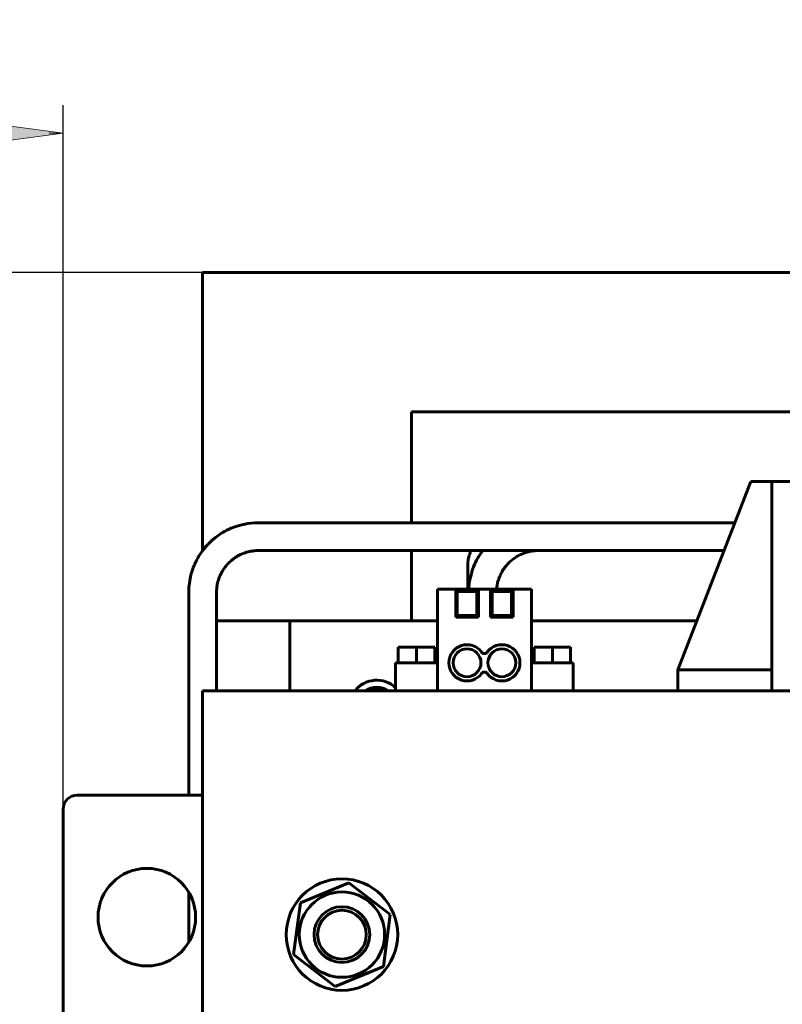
# Model space of a CAD drawing. Header units: millimetres. Extents: x 0 to 297, y 0 to 420.
# Tile 4 of 11: x 104 to 159, y 156 to 227. Entities that reach past the tile are written whole.
import ezdxf

# ---------------------------------------------------------------- set-up
doc = ezdxf.new("R2010")
doc.units = ezdxf.units.MM
doc.linetypes.add('K5LT_BASIC', pattern=[0])
doc.linetypes.add('K5LT_THIN', pattern=[0])
doc.layers.add('Системный слой', color=7, linetype='Continuous')
doc.styles.add('KDIMTEXTSTYLE', font='GOST_AU.SHX', dxfattribs={"width": 0.96, "oblique": 15, "height": 5})
doc.dimstyles.new('KDIMSTYLE (0.50)', dxfattribs={"dimtxt": 5, "dimasz": 1, "dimexe": 2, "dimexo": 0, "dimgap": 1, "dimtad": 1, "dimlfac": 2, "dimtxsty": 'KDIMTEXTSTYLE', "dimsah": 1, "dimcen": 0, "dimdle": 1, "dimadec": 0, "dimazin": 0, "dimtfac": 0.667, "dimtmove": 0, "dimatfit": 3, "dimfxl": 1, "dimtvp": 1, "dimtolj": 1, "dimtzin": 0, "dimarcsym": 0})

# ---------------------------------------------------------------- blocks, each defined once
blk = doc.blocks.new('U11')
at = {"layer": 'Системный слой', "color": 150, "linetype": 'K5LT_BASIC', "lineweight": 60, "true_color": 0x0080ff}
for p, q in [((136.321, 188.595), (136.344, 188.659)), ((136.344, 188.659), (136.356, 188.69)), ((136.356, 188.69), (136.362, 188.706)), ((136.362, 188.706), (136.365, 188.714)), ((136.365, 188.714), (136.371, 188.73)), ((136.371, 188.73), (136.375, 188.741)), ((136.375, 188.741), (136.382, 188.757)), ((136.382, 188.757), (136.391, 188.781)), ((136.391, 188.781), (136.405, 188.818)), ((136.405, 188.818), (136.406, 188.823)), ((136.187, 187.897), (136.188, 187.899)), ((136.187, 187.878), (136.187, 187.897)), ((136.188, 187.909), (136.189, 187.922)), ((136.188, 187.902), (136.188, 187.909)), ((136.188, 187.899), (136.188, 187.902)), ((136.189, 187.922), (136.19, 187.948)), ((136.19, 187.948), (136.193, 187.994)), ((136.193, 187.997), (136.194, 188.003)), ((136.193, 187.994), (136.193, 187.997)), ((136.194, 188.003), (136.195, 188.015)), ((136.195, 188.015), (136.197, 188.04)), ((136.197, 188.04), (136.203, 188.09)), ((136.203, 188.09), (136.217, 188.188)), ((136.217, 188.188), (136.218, 188.193)), ((136.218, 188.193), (136.22, 188.204)), ((136.22, 188.204), (136.224, 188.225)), ((136.224, 188.225), (136.232, 188.267)), ((136.232, 188.267), (136.25, 188.351)), ((136.25, 188.351), (136.288, 188.497)), ((136.288, 188.497), (136.29, 188.504)), ((136.29, 188.504), (136.294, 188.517)), ((136.294, 188.517), (136.303, 188.543)), ((136.303, 188.543), (136.321, 188.595)), ((136.186, 187.856), (136.187, 187.863)), ((136.186, 187.853), (136.186, 187.856)), ((136.186, 187.851), (136.186, 187.853)), ((136.186, 187.85), (136.186, 187.851)), ((136.186, 187.848), (136.186, 187.85)), ((136.186, 187.837), (136.186, 187.848)), ((136.186, 187.831), (136.186, 187.837)), ((136.186, 187.828), (136.186, 187.831)), ((136.186, 187.827), (136.186, 187.828)), ((136.186, 187.826), (136.186, 187.827)), ((136.186, 187.82), (136.186, 187.826)), ((136.186, 187.813), (136.186, 187.82)), ((136.186, 187.808), (136.186, 187.813)), ((136.186, 187.805), (136.186, 187.808)), ((136.186, 187.803), (136.186, 187.805)), ((136.186, 187.787), (136.186, 187.803)), ((136.186, 187.747), (136.186, 187.787)), ((136.186, 187.727), (136.186, 187.747)), ((136.186, 187.717), (136.186, 187.727)), ((136.186, 187.712), (136.186, 187.717)), ((136.186, 187.668), (136.186, 187.712)), ((136.186, 187.509), (136.186, 187.668)), ((136.186, 187.431), (136.186, 187.509)), ((136.186, 187.392), (136.186, 187.431)), ((136.186, 187.372), (136.186, 187.392)), ((136.186, 187.362), (136.186, 187.372)), ((136.186, 187.357), (136.186, 187.362)), ((136.186, 187.316), (136.186, 187.357)), ((136.186, 187.289), (136.186, 187.316)), ((136.186, 187.275), (136.186, 187.289)), ((136.186, 187.269), (136.186, 187.275)), ((136.186, 187.247), (136.186, 187.269)), ((136.186, 187.006), (136.186, 187.247)), ((136.187, 187.863), (136.187, 187.878)), ((136.186, 186.872), (136.186, 187.006)), ((136.186, 186.805), (136.186, 186.872)), ((136.186, 186.771), (136.186, 186.805)), ((136.186, 186.754), (136.186, 186.771)), ((136.186, 186.746), (136.186, 186.754)), ((136.186, 186.613), (136.186, 186.746)), ((136.186, 186.544), (136.186, 186.613)), ((136.186, 186.509), (136.186, 186.544)), ((136.186, 186.491), (136.186, 186.509)), ((136.186, 186.483), (136.186, 186.491)), ((136.186, 186.478), (136.186, 186.483)), ((136.186, 186.415), (136.186, 186.478)), ((136.186, 186.377), (136.186, 186.415)), ((136.186, 186.358), (136.186, 186.377)), ((136.186, 186.349), (136.186, 186.358)), ((136.186, 186.344), (136.186, 186.349)), ((136.186, 186.342), (136.186, 186.344)), ((136.186, 186.314), (136.186, 186.342)), ((136.186, 186.292), (136.186, 186.314)), ((136.186, 186.282), (136.186, 186.292)), ((136.186, 186.276), (136.186, 186.282)), ((136.186, 186.274), (136.186, 186.276)), ((136.186, 186.272), (136.186, 186.274)), ((136.186, 186.255), (136.186, 186.272)), ((136.186, 186.245), (136.186, 186.255)), ((136.186, 186.241), (136.186, 186.245)), ((136.186, 186.238), (136.186, 186.241)), ((136.186, 186.237), (136.186, 186.238)), ((136.186, 186.234), (136.186, 186.237)), ((136.186, 186.217), (136.186, 186.234)), ((136.186, 186.205), (136.186, 186.217)), ((136.186, 186.198), (136.186, 186.205)), ((136.186, 186.158), (136.186, 186.198)), ((136.186, 186.134), (136.186, 186.158)), ((136.186, 186.048), (136.186, 186.134))]:
    blk.add_line(p, q, dxfattribs=at)
blk = doc.blocks.new('U16')
at = {"layer": 'Системный слой', "color": 150, "linetype": 'K5LT_BASIC', "lineweight": 60, "true_color": 0x0080ff}
for p, q in [((119.979, 190.677), (120.212, 190.727)), ((120.212, 190.727), (120.225, 190.73)), ((120.225, 190.73), (120.251, 190.735)), ((120.251, 190.735), (120.304, 190.744)), ((120.304, 190.744), (120.409, 190.761)), ((120.409, 190.761), (120.621, 190.79)), ((120.621, 190.79), (120.878, 190.813)), ((120.878, 190.813), (120.885, 190.814)), ((120.885, 190.814), (120.9, 190.815)), ((120.9, 190.815), (120.93, 190.816)), ((120.93, 190.816), (120.939, 190.817)), ((120.939, 190.817), (120.944, 190.817)), ((120.944, 190.817), (120.953, 190.818)), ((120.953, 190.818), (120.97, 190.818)), ((120.97, 190.818), (121.005, 190.82)), ((121.005, 190.82), (121.074, 190.822)), ((121.074, 190.822), (121.14, 190.822)), ((121.14, 190.822), (121.145, 190.822)), ((121.145, 190.822), (121.154, 190.823)), ((121.154, 190.823), (121.169, 190.823)), ((121.169, 190.823), (121.178, 190.823)), ((121.178, 190.823), (121.184, 190.823)), ((121.184, 190.823), (121.196, 190.823)), ((121.196, 190.823), (121.204, 190.823)), ((121.204, 190.823), (121.22, 190.823)), ((121.22, 190.823), (121.251, 190.823)), ((121.251, 190.823), (121.313, 190.823)), ((121.313, 190.823), (121.437, 190.823)), ((121.437, 190.823), (121.681, 190.823)), ((121.681, 190.823), (122.171, 190.823)), ((122.171, 190.823), (123.177, 190.823)), ((123.177, 190.823), (123.49, 190.823)), ((123.49, 190.823), (123.496, 190.823)), ((123.496, 190.823), (123.505, 190.823)), ((123.505, 190.823), (123.519, 190.823)), ((123.519, 190.823), (123.552, 190.823)), ((123.552, 190.823), (123.618, 190.823)), ((123.618, 190.823), (123.749, 190.823)), ((123.749, 190.823), (124.009, 190.823)), ((124.009, 190.823), (124.519, 190.823)), ((124.519, 190.823), (125.531, 190.823)), ((125.531, 190.823), (127.541, 190.823)), ((127.541, 190.823), (131.56, 190.823)), ((131.56, 190.823), (139.61, 190.823)), ((139.61, 190.823), (155.357, 190.823)), ((118.345, 189.956), (118.546, 190.086)), ((118.546, 190.086), (118.557, 190.093)), ((118.557, 190.093), (118.58, 190.107)), ((118.58, 190.107), (118.626, 190.134)), ((118.626, 190.134), (118.719, 190.187)), ((118.719, 190.187), (118.906, 190.287)), ((118.906, 190.287), (119.119, 190.388)), ((119.119, 190.388), (119.13, 190.393)), ((119.13, 190.393), (119.153, 190.403)), ((119.153, 190.403), (119.197, 190.422)), ((119.197, 190.422), (119.287, 190.459)), ((119.287, 190.459), (119.469, 190.527)), ((119.469, 190.527), (119.627, 190.58)), ((119.627, 190.58), (119.638, 190.584)), ((119.638, 190.584), (119.661, 190.591)), ((119.661, 190.591), (119.705, 190.604)), ((119.705, 190.604), (119.796, 190.63)), ((119.796, 190.63), (119.979, 190.677)), ((117.568, 189.303), (117.604, 189.339)), ((117.604, 189.339), (117.675, 189.41)), ((117.675, 189.41), (117.823, 189.548)), ((117.823, 189.548), (118.015, 189.711)), ((118.015, 189.711), (118.025, 189.719)), ((118.025, 189.719), (118.046, 189.736)), ((118.046, 189.736), (118.087, 189.768)), ((118.087, 189.768), (118.172, 189.833)), ((118.172, 189.833), (118.345, 189.956)), ((116.973, 188.558), (117.121, 188.772)), ((117.121, 188.772), (117.125, 188.778)), ((117.125, 188.778), (117.128, 188.783)), ((117.128, 188.783), (117.132, 188.787)), ((117.132, 188.787), (117.135, 188.792)), ((117.135, 188.792), (117.138, 188.796)), ((117.138, 188.796), (117.143, 188.802)), ((117.143, 188.802), (117.149, 188.811)), ((117.149, 188.811), (117.159, 188.823)), ((117.159, 188.823), (117.163, 188.828)), ((117.163, 188.828), (117.171, 188.838)), ((117.171, 188.838), (117.189, 188.859)), ((117.189, 188.859), (117.223, 188.9)), ((117.223, 188.9), (117.249, 188.932)), ((117.249, 188.932), (117.309, 189.007)), ((117.309, 189.007), (117.335, 189.038)), ((117.335, 189.038), (117.373, 189.085)), ((117.373, 189.085), (117.431, 189.153)), ((117.431, 189.153), (117.521, 189.254)), ((117.521, 189.254), (117.542, 189.276)), ((117.542, 189.276), (117.551, 189.285)), ((117.551, 189.285), (117.568, 189.303)), ((116.58, 187.833), (116.616, 187.914)), ((116.616, 187.914), (116.694, 188.075)), ((116.694, 188.075), (116.781, 188.239)), ((116.781, 188.239), (116.786, 188.249)), ((116.786, 188.249), (116.798, 188.27)), ((116.798, 188.27), (116.822, 188.312)), ((116.822, 188.312), (116.871, 188.395)), ((116.871, 188.395), (116.973, 188.558)), ((116.294, 186.961), (116.368, 187.246)), ((116.368, 187.246), (116.371, 187.258)), ((116.371, 187.258), (116.378, 187.281)), ((116.378, 187.281), (116.392, 187.327)), ((116.392, 187.327), (116.421, 187.418)), ((116.421, 187.418), (116.484, 187.598)), ((116.484, 187.598), (116.55, 187.763)), ((116.55, 187.763), (116.554, 187.773)), ((116.554, 187.773), (116.562, 187.793)), ((116.562, 187.793), (116.58, 187.833)), ((116.205, 186.474), (116.229, 186.633)), ((116.229, 186.633), (116.231, 186.644)), ((116.231, 186.644), (116.234, 186.665)), ((116.234, 186.665), (116.242, 186.708)), ((116.242, 186.708), (116.258, 186.793)), ((116.258, 186.793), (116.294, 186.961)), ((116.158, 185.86), (116.159, 185.898)), ((116.158, 185.841), (116.158, 185.86)), ((116.158, 185.832), (116.158, 185.841)), ((116.158, 185.532), (116.158, 185.832)), ((116.159, 185.898), (116.161, 185.975)), ((116.161, 185.975), (116.169, 186.13)), ((116.169, 186.13), (116.175, 186.215)), ((116.175, 186.215), (116.176, 186.223)), ((116.176, 186.223), (116.178, 186.24)), ((116.178, 186.24), (116.181, 186.273)), ((116.181, 186.273), (116.188, 186.34)), ((116.188, 186.34), (116.205, 186.474)), ((116.158, 185.155), (116.158, 185.532)), ((116.158, 184.888), (116.158, 185.155)), ((116.158, 184.758), (116.158, 184.888)), ((116.158, 184.684), (116.158, 184.758)), ((116.158, 184.647), (116.158, 184.684)), ((116.158, 184.628), (116.158, 184.647)), ((116.158, 184.619), (116.158, 184.628)), ((116.158, 184.613), (116.158, 184.619)), ((116.158, 184.601), (116.158, 184.613)), ((116.158, 184.546), (116.158, 184.601)), ((116.158, 184.519), (116.158, 184.546)), ((116.158, 184.505), (116.158, 184.519)), ((116.158, 184.498), (116.158, 184.505)), ((116.158, 184.493), (116.158, 184.498)), ((116.158, 184.462), (116.158, 184.493)), ((116.158, 184.447), (116.158, 184.462)), ((116.158, 184.439), (116.158, 184.447)), ((116.158, 184.434), (116.158, 184.439)), ((116.158, 184.428), (116.158, 184.434)), ((116.158, 184.415), (116.158, 184.428)), ((116.158, 184.408), (116.158, 184.415)), ((116.158, 184.402), (116.158, 184.408)), ((116.158, 184.393), (116.158, 184.402)), ((116.158, 184.382), (116.158, 184.393)), ((116.158, 184.315), (116.158, 184.382)), ((116.158, 171.273), (116.158, 184.315)), ((116.158, 160.725), (116.158, 164.32))]:
    blk.add_line(p, q, dxfattribs=at)
blk = doc.blocks.new('U17')
at = {"layer": 'Системный слой', "color": 150, "linetype": 'K5LT_BASIC', "lineweight": 60, "true_color": 0x0080ff}
for p, q in [((120.113, 188.635), (119.986, 188.584)), ((120.217, 188.673), (120.113, 188.635)), ((120.268, 188.69), (120.217, 188.673)), ((120.294, 188.698), (120.268, 188.69)), ((120.306, 188.702), (120.294, 188.698)), ((120.313, 188.704), (120.306, 188.702)), ((120.429, 188.737), (120.313, 188.704)), ((120.52, 188.759), (120.429, 188.737)), ((120.566, 188.768), (120.52, 188.759)), ((120.589, 188.773), (120.566, 188.768)), ((120.601, 188.775), (120.589, 188.773)), ((120.606, 188.776), (120.601, 188.775)), ((120.705, 188.792), (120.606, 188.776)), ((120.79, 188.803), (120.705, 188.792)), ((120.833, 188.808), (120.79, 188.803)), ((120.854, 188.81), (120.833, 188.808)), ((120.865, 188.811), (120.854, 188.81)), ((120.871, 188.811), (120.865, 188.811)), ((120.989, 188.819), (120.871, 188.811)), ((121.064, 188.821), (120.989, 188.819)), ((121.103, 188.822), (121.064, 188.821)), ((121.122, 188.822), (121.103, 188.822)), ((121.132, 188.822), (121.122, 188.822)), ((121.352, 188.823), (121.132, 188.822)), ((121.605, 188.823), (121.352, 188.823)), ((121.734, 188.823), (121.605, 188.823)), ((121.8, 188.823), (121.734, 188.823)), ((121.833, 188.823), (121.8, 188.823)), ((121.849, 188.823), (121.833, 188.823)), ((121.962, 188.823), (121.849, 188.823)), ((122.053, 188.823), (121.962, 188.823)), ((122.182, 188.823), (122.053, 188.823)), ((122.279, 188.823), (122.182, 188.823)), ((122.357, 188.823), (122.279, 188.823)), ((122.511, 188.823), (122.357, 188.823)), ((122.615, 188.823), (122.511, 188.823)), ((122.666, 188.823), (122.615, 188.823)), ((122.692, 188.823), (122.666, 188.823)), ((122.704, 188.823), (122.692, 188.823)), ((122.922, 188.823), (122.704, 188.823)), ((123.03, 188.823), (122.922, 188.823)), ((123.083, 188.823), (123.03, 188.823)), ((123.109, 188.823), (123.083, 188.823)), ((123.122, 188.823), (123.109, 188.823)), ((123.129, 188.823), (123.122, 188.823)), ((123.209, 188.823), (123.129, 188.823)), ((123.275, 188.823), (123.209, 188.823)), ((123.307, 188.823), (123.275, 188.823)), ((123.323, 188.823), (123.307, 188.823)), ((123.331, 188.823), (123.323, 188.823)), ((123.336, 188.823), (123.331, 188.823)), ((123.388, 188.823), (123.336, 188.823)), ((123.414, 188.823), (123.388, 188.823)), ((123.426, 188.823), (123.414, 188.823)), ((123.433, 188.823), (123.426, 188.823)), ((123.437, 188.823), (123.433, 188.823)), ((123.463, 188.823), (123.437, 188.823)), ((123.476, 188.823), (123.463, 188.823)), ((123.483, 188.823), (123.476, 188.823)), ((123.488, 188.823), (123.483, 188.823)), ((123.509, 188.823), (123.488, 188.823)), ((123.564, 188.823), (123.509, 188.823)), ((123.594, 188.823), (123.564, 188.823)), ((123.646, 188.823), (123.594, 188.823)), ((123.703, 188.823), (123.646, 188.823)), ((123.732, 188.823), (123.703, 188.823)), ((123.747, 188.823), (123.732, 188.823)), ((123.754, 188.823), (123.747, 188.823)), ((123.856, 188.823), (123.754, 188.823)), ((124.778, 188.823), (123.856, 188.823)), ((125.421, 188.823), (124.778, 188.823)), ((125.745, 188.823), (125.421, 188.823)), ((125.908, 188.823), (125.745, 188.823)), ((125.99, 188.823), (125.908, 188.823)), ((126.031, 188.823), (125.99, 188.823)), ((126.052, 188.823), (126.031, 188.823)), ((126.062, 188.823), (126.052, 188.823)), ((126.067, 188.823), (126.062, 188.823)), ((126.115, 188.823), (126.067, 188.823)), ((126.21, 188.823), (126.115, 188.823)), ((126.258, 188.823), (126.21, 188.823)), ((126.282, 188.823), (126.258, 188.823)), ((126.294, 188.823), (126.282, 188.823)), ((139.524, 188.823), (126.294, 188.823)), ((154.58, 188.823), (139.524, 188.823)), ((119.001, 187.908), (118.914, 187.814)), ((119.046, 187.953), (119.001, 187.908)), ((119.069, 187.976), (119.046, 187.953)), ((119.08, 187.987), (119.069, 187.976)), ((119.086, 187.992), (119.08, 187.987)), ((119.198, 188.094), (119.086, 187.992)), ((119.293, 188.173), (119.198, 188.094)), ((119.342, 188.21), (119.293, 188.173)), ((119.367, 188.229), (119.342, 188.21)), ((119.379, 188.238), (119.367, 188.229)), ((119.386, 188.243), (119.379, 188.238)), ((119.501, 188.323), (119.386, 188.243)), ((119.597, 188.384), (119.501, 188.323)), ((119.646, 188.413), (119.597, 188.384)), ((119.67, 188.428), (119.646, 188.413)), ((119.683, 188.435), (119.67, 188.428)), ((119.689, 188.438), (119.683, 188.435)), ((119.783, 188.489), (119.689, 188.438)), ((119.887, 188.54), (119.783, 188.489)), ((119.94, 188.564), (119.887, 188.54)), ((119.966, 188.576), (119.94, 188.564)), ((119.979, 188.581), (119.966, 188.576)), ((119.986, 188.584), (119.979, 188.581)), ((118.539, 187.285), (118.477, 187.17)), ((118.571, 187.342), (118.539, 187.285)), ((118.588, 187.369), (118.571, 187.342)), ((118.596, 187.383), (118.588, 187.369)), ((118.6, 187.39), (118.596, 187.383)), ((118.677, 187.51), (118.6, 187.39)), ((118.752, 187.614), (118.677, 187.51)), ((118.79, 187.665), (118.752, 187.614)), ((118.81, 187.69), (118.79, 187.665)), ((118.82, 187.703), (118.81, 187.69)), ((118.825, 187.709), (118.82, 187.703)), ((118.914, 187.814), (118.825, 187.709)), ((118.23, 186.499), (118.212, 186.414)), ((118.257, 186.602), (118.23, 186.499)), ((118.272, 186.654), (118.257, 186.602)), ((118.28, 186.679), (118.272, 186.654)), ((118.284, 186.692), (118.28, 186.679)), ((118.286, 186.698), (118.284, 186.692)), ((118.325, 186.814), (118.286, 186.698)), ((118.37, 186.931), (118.325, 186.814)), ((118.394, 186.989), (118.37, 186.931)), ((118.407, 187.019), (118.394, 186.989)), ((118.413, 187.033), (118.407, 187.019)), ((118.416, 187.041), (118.413, 187.033)), ((118.477, 187.17), (118.416, 187.041)), ((118.159, 185.91), (118.158, 185.829)), ((118.158, 185.829), (118.158, 185.823)), ((118.158, 185.823), (118.158, 185.811)), ((118.158, 185.811), (118.158, 185.788)), ((118.158, 185.788), (118.158, 185.742)), ((118.162, 186.009), (118.159, 185.91)), ((118.165, 186.058), (118.162, 186.009)), ((118.167, 186.083), (118.165, 186.058)), ((118.168, 186.095), (118.167, 186.083)), ((118.169, 186.102), (118.168, 186.095)), ((118.181, 186.219), (118.169, 186.102)), ((118.195, 186.321), (118.181, 186.219)), ((118.204, 186.371), (118.195, 186.321)), ((118.208, 186.396), (118.204, 186.371)), ((118.211, 186.408), (118.208, 186.396)), ((118.212, 186.414), (118.211, 186.408)), ((118.158, 185.742), (118.158, 185.65)), ((118.158, 185.65), (118.158, 185.559)), ((118.158, 185.559), (118.158, 185.553)), ((118.158, 185.553), (118.158, 185.541)), ((118.158, 185.541), (118.158, 185.517)), ((118.158, 185.517), (118.158, 185.469)), ((118.158, 185.469), (118.158, 185.396)), ((118.158, 185.396), (118.158, 185.359)), ((118.158, 185.359), (118.158, 185.273)), ((118.158, 185.273), (118.158, 185.084)), ((118.158, 185.084), (118.158, 184.865)), ((118.158, 184.865), (118.158, 184.755)), ((118.158, 184.755), (118.158, 184.699)), ((118.158, 184.699), (118.158, 184.629)), ((118.158, 184.629), (118.158, 184.52)), ((118.158, 184.52), (118.158, 184.515)), ((118.158, 184.515), (118.158, 184.508)), ((118.158, 184.508), (118.158, 184.494)), ((118.158, 184.494), (118.158, 184.465)), ((118.158, 184.465), (118.158, 184.407)), ((118.158, 184.407), (118.158, 184.401)), ((118.158, 184.401), (118.158, 184.397)), ((118.158, 184.397), (118.158, 184.391)), ((118.158, 184.391), (118.158, 184.382)), ((118.158, 184.382), (118.158, 184.377)), ((118.158, 184.377), (118.158, 184.373)), ((118.158, 184.373), (118.158, 184.366)), ((118.158, 184.366), (118.158, 184.353)), ((118.158, 184.353), (118.158, 184.328)), ((118.158, 184.328), (118.158, 184.276)), ((118.158, 184.276), (118.158, 184.173)), ((118.158, 184.173), (118.158, 183.968)), ((118.158, 183.968), (118.158, 183.559)), ((118.158, 183.559), (118.158, 182.737)), ((118.158, 182.737), (118.158, 181.082)), ((118.158, 181.082), (118.158, 178.773))]:
    blk.add_line(p, q, dxfattribs=at)
blk = doc.blocks.new('U34')
at = {"layer": 'Системный слой', "color": 150, "linetype": 'K5LT_BASIC', "lineweight": 60, "true_color": 0x0080ff}
for p, q in [((141.249, 190.823), (141.257, 190.823)), ((141.257, 190.823), (141.261, 190.823)), ((141.261, 190.823), (141.263, 190.823)), ((141.263, 190.823), (141.264, 190.823)), ((141.264, 190.823), (141.265, 190.823)), ((141.265, 190.823), (141.265, 190.823)), ((141.265, 190.823), (141.266, 190.823)), ((141.266, 190.823), (141.267, 190.823)), ((141.267, 190.823), (141.269, 190.823)), ((141.269, 190.823), (141.271, 190.823)), ((141.271, 190.823), (141.274, 190.823)), ((141.274, 190.823), (141.277, 190.823)), ((141.277, 190.823), (141.283, 190.823)), ((141.283, 190.823), (141.294, 190.823)), ((141.294, 190.823), (141.317, 190.823)), ((141.317, 190.823), (141.363, 190.823)), ((141.363, 190.823), (141.453, 190.823)), ((141.453, 190.823), (141.633, 190.823)), ((141.633, 190.823), (141.993, 190.823)), ((141.993, 190.823), (142.519, 190.823)), ((142.519, 190.823), (142.623, 190.823)), ((142.623, 190.823), (142.63, 190.823)), ((142.63, 190.823), (142.644, 190.823)), ((142.644, 190.823), (142.673, 190.823)), ((142.673, 190.823), (142.731, 190.823)), ((142.731, 190.823), (142.759, 190.823)), ((142.759, 190.823), (142.761, 190.823)), ((142.761, 190.823), (142.765, 190.823)), ((142.765, 190.823), (142.773, 190.823)), ((142.773, 190.823), (142.79, 190.823)), ((142.79, 190.823), (142.794, 190.823)), ((142.794, 190.823), (142.795, 190.823)), ((142.795, 190.823), (142.797, 190.823)), ((142.797, 190.823), (142.801, 190.823)), ((142.801, 190.823), (142.809, 190.823)), ((142.809, 190.823), (142.819, 190.823)), ((142.819, 190.823), (142.831, 190.823)), ((142.831, 190.823), (142.832, 190.823)), ((137.067, 188.553), (137.103, 188.607)), ((137.103, 188.607), (137.149, 188.673)), ((137.149, 188.673), (137.205, 188.755)), ((137.205, 188.755), (137.244, 188.814)), ((137.244, 188.814), (137.25, 188.823)), ((136.696, 187.889), (136.734, 187.971)), ((136.734, 187.971), (136.814, 188.131)), ((136.814, 188.131), (136.902, 188.293)), ((136.902, 188.293), (136.908, 188.303)), ((136.908, 188.303), (136.92, 188.324)), ((136.92, 188.324), (136.945, 188.365)), ((136.945, 188.365), (136.996, 188.446)), ((136.996, 188.446), (137.067, 188.553)), ((136.392, 186.99), (136.47, 187.281)), ((136.47, 187.281), (136.473, 187.293)), ((136.473, 187.293), (136.48, 187.317)), ((136.48, 187.317), (136.495, 187.365)), ((136.495, 187.365), (136.527, 187.46)), ((136.527, 187.46), (136.594, 187.647)), ((136.594, 187.647), (136.664, 187.817)), ((136.664, 187.817), (136.669, 187.828)), ((136.669, 187.828), (136.678, 187.848)), ((136.678, 187.848), (136.696, 187.889)), ((136.288, 186.416), (136.318, 186.619)), ((136.318, 186.619), (136.323, 186.65)), ((136.323, 186.65), (136.325, 186.661)), ((136.325, 186.661), (136.329, 186.683)), ((136.329, 186.683), (136.337, 186.727)), ((136.337, 186.727), (136.354, 186.815)), ((136.354, 186.815), (136.392, 186.99)), ((136.255, 186.048), (136.263, 186.162)), ((136.263, 186.162), (136.267, 186.22)), ((136.267, 186.22), (136.268, 186.226)), ((136.268, 186.226), (136.269, 186.239)), ((136.269, 186.239), (136.271, 186.264)), ((136.271, 186.264), (136.277, 186.314)), ((136.277, 186.314), (136.288, 186.416))]:
    blk.add_line(p, q, dxfattribs=at)
blk = doc.blocks.new('U35')
at = {"layer": 'Системный слой', "color": 150, "linetype": 'K5LT_BASIC', "lineweight": 60, "true_color": 0x0080ff}
for p, q in [((140.108, 188.597), (140.229, 188.645)), ((140.229, 188.645), (140.351, 188.687)), ((140.351, 188.687), (140.357, 188.689)), ((140.357, 188.689), (140.37, 188.693)), ((140.37, 188.693), (140.395, 188.701)), ((140.395, 188.701), (140.446, 188.717)), ((140.446, 188.717), (140.547, 188.744)), ((140.547, 188.744), (140.606, 188.758)), ((140.606, 188.758), (140.612, 188.759)), ((140.612, 188.759), (140.623, 188.761)), ((140.623, 188.761), (140.646, 188.766)), ((140.646, 188.766), (140.691, 188.775)), ((140.691, 188.775), (140.781, 188.79)), ((140.781, 188.79), (140.898, 188.805)), ((140.898, 188.805), (140.904, 188.806)), ((140.904, 188.806), (140.916, 188.807)), ((140.916, 188.807), (140.94, 188.809)), ((140.94, 188.809), (140.988, 188.813)), ((140.988, 188.813), (141.086, 188.819)), ((141.086, 188.819), (141.18, 188.822)), ((141.18, 188.822), (141.184, 188.822)), ((141.184, 188.822), (141.191, 188.822)), ((141.191, 188.822), (141.202, 188.822)), ((141.202, 188.822), (141.214, 188.822)), ((141.214, 188.822), (141.23, 188.822)), ((141.23, 188.822), (141.249, 188.823)), ((139.073, 187.887), (139.095, 187.91)), ((139.095, 187.91), (139.14, 187.956)), ((139.14, 187.956), (139.233, 188.044)), ((139.233, 188.044), (139.337, 188.134)), ((139.337, 188.134), (139.343, 188.139)), ((139.343, 188.139), (139.355, 188.149)), ((139.355, 188.149), (139.38, 188.169)), ((139.38, 188.169), (139.431, 188.208)), ((139.431, 188.208), (139.534, 188.283)), ((139.534, 188.283), (139.65, 188.361)), ((139.65, 188.361), (139.657, 188.365)), ((139.657, 188.365), (139.671, 188.374)), ((139.671, 188.374), (139.698, 188.39)), ((139.698, 188.39), (139.754, 188.423)), ((139.754, 188.423), (139.867, 188.485)), ((139.867, 188.485), (139.997, 188.549)), ((139.997, 188.549), (140.004, 188.552)), ((140.004, 188.552), (140.019, 188.559)), ((140.019, 188.559), (140.048, 188.572)), ((140.048, 188.572), (140.108, 188.597)), ((138.564, 187.16), (138.624, 187.274)), ((138.624, 187.274), (138.627, 187.28)), ((138.627, 187.28), (138.634, 187.292)), ((138.634, 187.292), (138.648, 187.316)), ((138.648, 187.316), (138.676, 187.364)), ((138.676, 187.364), (138.735, 187.459)), ((138.735, 187.459), (138.809, 187.567)), ((138.809, 187.567), (138.813, 187.574)), ((138.813, 187.574), (138.822, 187.586)), ((138.822, 187.586), (138.84, 187.61)), ((138.84, 187.61), (138.877, 187.659)), ((138.877, 187.659), (138.954, 187.754)), ((138.954, 187.754), (139.056, 187.869)), ((139.056, 187.869), (139.062, 187.875)), ((139.062, 187.875), (139.073, 187.887)), ((138.316, 186.475), (138.327, 186.521)), ((138.327, 186.521), (138.351, 186.613)), ((138.351, 186.613), (138.388, 186.733)), ((138.388, 186.733), (138.39, 186.739)), ((138.39, 186.739), (138.394, 186.75)), ((138.394, 186.75), (138.402, 186.773)), ((138.402, 186.773), (138.418, 186.818)), ((138.418, 186.818), (138.453, 186.91)), ((138.453, 186.91), (138.484, 186.985)), ((138.484, 186.985), (138.486, 186.991)), ((138.486, 186.991), (138.491, 187.002)), ((138.491, 187.002), (138.501, 187.025)), ((138.501, 187.025), (138.521, 187.07)), ((138.521, 187.07), (138.564, 187.16)), ((138.256, 186.048), (138.266, 186.168)), ((138.266, 186.168), (138.267, 186.172)), ((138.267, 186.172), (138.268, 186.18)), ((138.268, 186.18), (138.269, 186.197)), ((138.269, 186.197), (138.273, 186.229)), ((138.273, 186.229), (138.282, 186.294)), ((138.282, 186.294), (138.304, 186.419)), ((138.304, 186.419), (138.307, 186.434)), ((138.307, 186.434), (138.309, 186.44)), ((138.309, 186.44), (138.311, 186.451)), ((138.311, 186.451), (138.316, 186.475))]:
    blk.add_line(p, q, dxfattribs=at)
blk = doc.blocks.new('U38')
at = {"layer": 'Системный слой', "color": 150, "linetype": 'K5LT_BASIC', "lineweight": 60, "true_color": 0x0080ff}
for p, q in [((132.155, 190.823), (132.155, 198.773)), ((132.155, 185.273), (132.155, 188.823))]:
    blk.add_line(p, q, dxfattribs=at)
blk = doc.blocks.new('U46')
at = {"layer": 'Системный слой', "color": 150, "linetype": 'K5LT_BASIC', "lineweight": 60, "true_color": 0x0080ff}
for p, q in [((118.158, 183.773), (123.405, 183.773)), ((140.755, 183.773), (152.616, 183.773)), ((210.905, 183.773), (216.249, 183.773))]:
    blk.add_line(p, q, dxfattribs=at)
blk = doc.blocks.new('KDIMARROW_01')
at = {"layer": 'Системный слой'}
blk.add_hatch(color=0, dxfattribs=at).paths.add_polyline_path([(-5, -0.658), (0, 0), (-5, 0.658), (-4.5, 0)])
at = {"layer": 'Системный слой', "color": 0, "linetype": 'K5LT_THIN', "lineweight": 18}
for p, q in [((-4.5, 0), (-5, 0.658)), ((-5, 0.658), (0, 0)), ((0, 0), (-5, -0.658)), ((-5, -0.658), (-4.5, 0)), ((0, 0), (-1, 0))]:
    blk.add_line(p, q, dxfattribs=at)

msp = doc.modelspace()

# ---------------------------------------------------------------- linework, layer by layer
at = {"layer": 'Системный слой', "color": 150, "linetype": 'K5LT_BASIC', "lineweight": 60, "true_color": 0x0080ff}
for p, q in [((117.1547, 208.7725), (217.1547, 208.7725)), ((117.1547, 207.2725), (117.1547, 208.7725)), ((117.1547, 188.8179), (117.1547, 207.2725)), ((132.1547, 198.7725), (202.1547, 198.7725)), ((151.2547, 180.2725), (156.5047, 193.7725)), ((156.5047, 193.7725), (158.0047, 193.7725)), ((158.0047, 193.7725), (159.5047, 193.7725)), ((158.0047, 180.2725), (158.0047, 193.7725)), ((134.0047, 186.0475), (135.3156, 186.0475)), ((134.0047, 186.0475), (134.0047, 185.9421)), ((134.0047, 185.9421), (134.0047, 185.0914)), ((135.3156, 186.0475), (136.9437, 186.0475)), ((135.3156, 185.9421), (135.3156, 186.0475)), ((135.3156, 185.0914), (135.3156, 185.9421)), ((135.4297, 185.9735), (136.8297, 185.9735)), ((135.4297, 185.9735), (135.4297, 185.9582)), ((135.4297, 185.9582), (135.4297, 185.8774)), ((135.4297, 185.8774), (135.4297, 185.6274)), ((136.8297, 185.8774), (135.4297, 185.8774)), ((136.8297, 185.9735), (136.8297, 185.9582)), ((136.8297, 185.8774), (136.8297, 185.9582)), ((136.8297, 185.6274), (136.8297, 185.8774)), ((136.9437, 186.0475), (137.8156, 186.0475)), ((136.9437, 186.0475), (136.9437, 185.9421)), ((136.9437, 185.9421), (136.9437, 185.0914)), ((137.8156, 186.0475), (139.4437, 186.0475)), ((137.8156, 185.9421), (137.8156, 186.0475)), ((137.8156, 185.0914), (137.8156, 185.9421)), ((137.9297, 185.9735), (137.9297, 185.9582)), ((137.9297, 185.9735), (139.3297, 185.9735)), ((137.9297, 185.9582), (137.9297, 185.8774)), ((137.9297, 185.8774), (137.9297, 185.6274)), ((139.3297, 185.8774), (137.9297, 185.8774)), ((139.3297, 185.9735), (139.3297, 185.9582)), ((139.3297, 185.8774), (139.3297, 185.9582)), ((139.3297, 185.6274), (139.3297, 185.8774)), ((139.4437, 186.0475), (140.7547, 186.0475)), ((139.4437, 186.0475), (139.4437, 185.9421)), ((139.4437, 185.9421), (139.4437, 185.0914)), ((140.7547, 185.9421), (140.7547, 186.0475)), ((140.7547, 185.9421), (140.7547, 185.0914)), ((132.1547, 185.2725), (132.1547, 183.7725)), ((134.0047, 185.0914), (134.0047, 184.6968)), ((135.3156, 184.6968), (135.3156, 185.0914)), ((135.4297, 185.6274), (135.4297, 185.1289)), ((135.4297, 185.1289), (135.4297, 184.9254)), ((136.8297, 185.1289), (136.8297, 185.6274)), ((136.8297, 185.1289), (136.8297, 184.9254)), ((136.9437, 185.0914), (136.9437, 184.6968)), ((137.8156, 184.6968), (137.8156, 185.0914)), ((137.9297, 185.6274), (137.9297, 185.1289)), ((137.9297, 185.1289), (137.9297, 184.9254)), ((139.3297, 185.1289), (139.3297, 185.6274)), ((139.3297, 185.1289), (139.3297, 184.9254)), ((139.4437, 185.0914), (139.4437, 184.6968)), ((140.7547, 184.6968), (140.7547, 185.0914)), ((134.0047, 184.6968), (134.0047, 183.6217)), ((135.3156, 184.0525), (135.3156, 184.6968)), ((135.4297, 184.9254), (135.4297, 184.2202)), ((136.8297, 184.2202), (136.8297, 184.9254)), ((136.9437, 184.6968), (136.9437, 184.0525)), ((137.8156, 184.0525), (137.8156, 184.6968)), ((137.9297, 184.9254), (137.9297, 184.2202)), ((139.3297, 184.2202), (139.3297, 184.9254)), ((139.4437, 184.6968), (139.4437, 184.0525)), ((140.7547, 184.6968), (140.7547, 183.6217)), ((123.4047, 183.7725), (118.1578, 183.7725)), ((123.4047, 178.7725), (123.4047, 183.7725)), ((123.4047, 183.7725), (134.0047, 183.7725)), ((136.9437, 184.0525), (135.3156, 184.0525)), ((135.4297, 184.2202), (135.4297, 184.1738)), ((136.8297, 184.1738), (135.4297, 184.1738)), ((136.8297, 184.2202), (136.8297, 184.1738)), ((139.4437, 184.0525), (137.8156, 184.0525)), ((137.9297, 184.2202), (137.9297, 184.1738)), ((139.3297, 184.1738), (137.9297, 184.1738)), ((139.3297, 184.2202), (139.3297, 184.1738)), ((134.0047, 183.1534), (134.0047, 183.6217)), ((134.0047, 183.1534), (134.0047, 182.6441)), ((140.7547, 183.6217), (140.7547, 183.1534)), ((140.7547, 183.1534), (140.7547, 182.6441)), ((134.0047, 182.6441), (134.0047, 182.1758)), ((140.7547, 182.1758), (140.7547, 182.6441)), ((131.1922, 180.7728), (131.1922, 181.8978)), ((131.1922, 181.8978), (132.5047, 181.8978)), ((132.5047, 180.7728), (132.5047, 181.8978)), ((132.5047, 181.8978), (133.8172, 181.8978)), ((133.8172, 180.7728), (133.8172, 181.8978)), ((134.0047, 182.1758), (134.0047, 178.7725)), ((140.7547, 182.1758), (140.7547, 178.7725)), ((140.9422, 180.7728), (140.9422, 181.8978)), ((140.9422, 181.8978), (142.2547, 181.8978)), ((142.2547, 180.7728), (142.2547, 181.8978)), ((142.2547, 181.8978), (143.5672, 181.8978)), ((143.5672, 180.7728), (143.5672, 181.8978)), ((131.0047, 180.7725), (131.0047, 178.7725)), ((134.0047, 180.7725), (131.0047, 180.7725)), ((131.1922, 180.7728), (132.5047, 180.7728)), ((131.7547, 180.7728), (131.7547, 180.7725)), ((132.5047, 180.7728), (133.8172, 180.7728)), ((133.2547, 180.7728), (133.2547, 180.7725)), ((143.7547, 180.7725), (140.7547, 180.7725)), ((140.9422, 180.7728), (142.2547, 180.7728)), ((141.5047, 180.7728), (141.5047, 180.7725)), ((142.2547, 180.7728), (143.5672, 180.7728)), ((143.0047, 180.7728), (143.0047, 180.7725)), ((143.7547, 180.7725), (143.7547, 178.7725)), ((151.2547, 178.7725), (151.2547, 180.2725)), ((151.2547, 180.2725), (158.0047, 180.2725)), ((158.0047, 178.7725), (158.0047, 180.2725)), ((117.1547, 177.2725), (117.1547, 178.7725)), ((117.1547, 178.7725), (217.1547, 178.7725)), ((117.1547, 177.2725), (117.1547, 155.2725)), ((117.1547, 171.2725), (108.1547, 171.2725)), ((107.1547, 170.2725), (107.1547, 154.7725)), ((127.643, 164.9934), (124.1765, 163.5559)), ((130.6212, 162.71), (127.643, 164.9934)), ((124.1765, 163.5559), (123.6881, 159.835)), ((130.1328, 158.9891), (130.6212, 162.71)), ((123.6881, 159.835), (126.6663, 157.5516)), ((126.6663, 157.5516), (130.1328, 158.9891))]:
    msp.add_line(p, q, dxfattribs=at)
for centre, radius in [((136.1297, 180.7725), 1), ((138.6297, 180.7725), 1), ((113.1547, 162.5225), 3.5), ((127.1547, 161.2725), 4), ((127.1547, 161.2725), 3.0625), ((127.1547, 161.2725), 2), ((127.1547, 161.2725), 1.75)]:
    msp.add_circle(centre, radius, dxfattribs=at)
for centre, radius, start, end in [((136.1297, 180.7725), 1.3, 36.249321, 323.750679), ((137.3797, 181.689), 0.25, 216.249321, 323.750679), ((138.6297, 180.7725), 1.3, 216.249321, 143.750679), ((129.6547, 177.5225), 2, 47.54585, 141.317813), ((137.3797, 179.856), 0.25, 36.249321, 143.750679), ((129.6547, 177.5225), 1.5, 56.44269, 123.55731), ((129.6547, 177.5225), 1.35, 67.808393, 112.191607), ((108.1547, 170.2725), 1, 90, 180)]:
    msp.add_arc(centre, radius, start, end, dxfattribs=at)

# ---------------------------------------------------------------- block references
at = {"layer": 'Системный слой'}
for name in ['U38', 'U16', 'U34', 'U17', 'U11', 'U35', 'U46']:
    msp.add_blockref(name, (0, 0), dxfattribs=at)

# ---------------------------------------------------------------- dimensions: what is measured, and where the dimension line sits
at = {"layer": 'Системный слой', "color": 7}
msp.add_linear_dim(base=(107.1547, 218.7725), p1=(227.1547, 169.7725), p2=(107.1547, 170.2725), location=(167.1547, 218.7725), text='\\H5.0;\\W0.965;\\Q15;\\H5.0;\\W0.965;\\Q15;\\Q15;Ш', dimstyle='KDIMSTYLE (0.50)', override={"dimexo": 0, "dimblk1": 'KDIMARROW_01', "dimblk2": 'KDIMARROW_01', "dimse1": 0, "dimse2": 0, "dimclrt": 7, "dimtolj": 1}, dxfattribs=at).render()
msp.add_linear_dim(base=(97.1547, 208.7725), p1=(118.1547, 69.7725), p2=(117.1547, 208.7725), angle=90, location=(97.1547, 139.2725), text='\\H5.0;\\W0.965;\\Q15;\\H5.0;\\W0.965;\\Q15;\\Q15;В', dimstyle='KDIMSTYLE (0.50)', override={"dimexo": 0, "dimblk1": 'KDIMARROW_01', "dimblk2": 'KDIMARROW_01', "dimse1": 0, "dimse2": 0, "dimclrt": 7, "dimtolj": 1}, dxfattribs=at).render()

doc.saveas('drawing.dxf')
